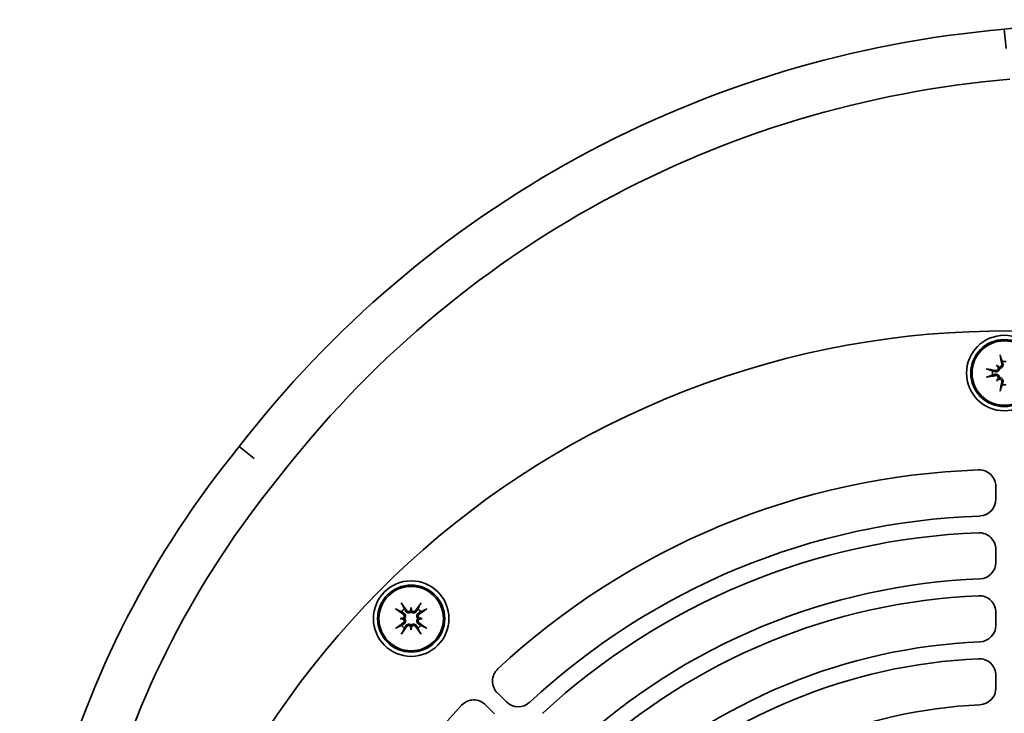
# Model space of a CAD drawing. Header units: millimetres. Extents: x 264 to 576, y 123 to 471.
# Tile 3 of 5: x 292 to 409, y 389 to 471. Entities that reach past the tile are written whole.
import ezdxf

# ---------------------------------------------------------------- set-up
doc = ezdxf.new("R2010")
doc.units = ezdxf.units.MM
doc.header["$LTSCALE"] = 2
doc.layers.add('Krawędzie widoczne(ISO)', color=7, linetype='Continuous', lineweight=35, true_color=0x262659)

msp = doc.modelspace()

# ---------------------------------------------------------------- linework, layer by layer
at = {"layer": 'Krawędzie widoczne(ISO)'}
for p, q in [((409.25, 467.82), (409.01, 470.1)), ((408.07, 430.04), (408.28, 429.83)), ((408.28, 429.83), (408.46, 429.65)), ((408.28, 428.37), (408.46, 428.55)), ((408.07, 428.17), (408.28, 428.37)), ((319.59, 418.89), (317.79, 420.32)), ((408.01, 415.55), (408.01, 414.05)), ((408.01, 406.55), (408.01, 408.05)), ((338.3, 401.14), (338.3, 400.85)), ((338.3, 400.85), (338.3, 400.59)), ((408.01, 400.54), (408.01, 399.04)), ((336.97, 399.81), (337.26, 399.81)), ((337.26, 399.81), (337.52, 399.81)), ((339.33, 399.81), (339.07, 399.81)), ((339.62, 399.81), (339.33, 399.81)), ((338.3, 398.78), (338.3, 399.04)), ((338.3, 398.49), (338.3, 398.78)), ((408.01, 391.53), (408.01, 393.03)), ((349.65, 389.88), (348.59, 390.94)), ((347.17, 389.52), (348.24, 388.46))]:
    msp.add_line(p, q, dxfattribs=at)
for centre, radius in [((409.01, 429.1), 4.5), ((409.01, 429.1), 4), ((409.01, 429.1), 3.84), ((338.3, 399.81), 4.5), ((338.3, 399.81), 4), ((338.3, 399.81), 3.84)]:
    msp.add_circle(centre, radius, dxfattribs=at)
for centre, radius, start, end in [((426.96, 330.25), 141, 49.833, 97.3126), ((419.97, 341.57), 129, 94.8721, 142.3765), ((419.97, 341.57), 123, 94.8127, 142.4161), ((409.01, 329.1), 105, 214.7474, 193.0671), ((409.01, 429.1), 1.4, 80.4364, 99.5636), ((409.01, 429.1), 1.4, 170.4364, 189.5636), ((409.01, 429.1), 1.4, 260.4364, 279.5636), ((407.63, 346.94), 116, 140.7565, 188.8433), ((409.01, 329.1), 88.5, 91.9875, 133.0125), ((406.01, 415.55), 2, 0, 91.9875), ((407.63, 346.94), 110, 140.7123, 188.9103), ((406.01, 414.05), 2, 272.0226, 0), ((409.01, 329.1), 83, 92.0226, 132.9774), ((409.01, 329.1), 81, 92.1763, 132.8237), ((406.01, 408.05), 2, 0, 92.1763), ((406.01, 406.55), 2, 272.2185, 0), ((409.01, 329.1), 75.5, 92.2185, 132.7815), ((409.01, 329.1), 73.5, 92.4047, 132.5953), ((406.01, 400.54), 2, 0, 92.4047), ((338.3, 399.81), 1.4, 125.4364, 144.5636), ((338.3, 399.81), 1.4, 35.4364, 54.5636), ((338.3, 399.81), 1.4, 215.4364, 234.5636), ((338.3, 399.81), 1.4, 305.4364, 324.5636), ((406.01, 399.04), 2, 272.4563, 0), ((409.01, 329.1), 68, 92.4563, 132.5437), ((409.01, 329.1), 66, 92.6867, 132.3133), ((406.01, 393.03), 2, 0, 92.6867), ((350, 392.35), 2, 133.0125, 225), ((406.01, 391.53), 2, 272.7513, 0), ((345.76, 388.11), 2, 45, 136.9875), ((351.06, 391.29), 2, 225, 312.9774), ((409.01, 329.1), 88.5, 136.9875, 178.0125), ((409.01, 329.1), 60.5, 92.7513, 132.2487)]:
    msp.add_arc(centre, radius, start, end, dxfattribs=at)
for centre, major_axis, ratio, start_param, end_param in [((408.55, 431.2), (0.037, -0.203), 0.087423, 4.369002, 5.824177), ((409.45, 429.18), (1.17, -6.38), 0.087156, 4.364802, 4.542949), ((407.3, 427.06), (4.4, -3.67), 0.5, 1.731732, 1.803269), ((411.06, 430.81), (-3.67, 4.4), 0.5, 1.338324, 1.409861), ((408.39, 430.07), (-0.169, -0.203), 0.988452, 0.274008, 0.778262), ((408.04, 429.73), (-0.203, -0.169), 0.988452, 2.363331, 2.867585), ((406.92, 429.56), (-0.203, 0.037), 0.087423, 3.600601, 5.055776), ((408.93, 428.67), (-6.38, 1.17), 0.087156, 4.881829, 5.059976), ((408.93, 429.54), (6.38, 1.17), 0.087156, 4.364802, 4.542949), ((406.92, 428.65), (0.203, 0.037), 0.087423, 4.369002, 5.824177), ((411.06, 427.4), (3.67, 4.4), 0.5, 1.731732, 1.803269), ((408.04, 428.48), (0.203, -0.169), 0.988452, 0.274008, 0.778262), ((407.3, 431.15), (-4.4, -3.67), 0.5, 1.338324, 1.409861), ((408.39, 428.13), (0.169, -0.203), 0.988452, 2.363331, 2.867585), ((409.45, 429.02), (-1.17, -6.38), 0.087156, 4.881829, 5.059976), ((408.55, 427.01), (-0.037, -0.203), 0.087423, 3.600601, 5.055776), ((337.14, 401.61), (-0.117, 0.17), 0.087423, 3.600601, 5.055776), ((337.93, 399.56), (-3.68, 5.34), 0.087156, 4.881829, 5.059976), ((338.67, 399.56), (-3.68, -5.34), 0.087156, 4.364802, 4.542949), ((339.46, 401.61), (-0.117, -0.17), 0.087423, 4.369002, 5.824177), ((336.5, 400.97), (0.17, -0.117), 0.087423, 4.369002, 5.824177), ((338.55, 400.18), (5.34, -3.68), 0.087156, 4.364802, 4.542949), ((340.95, 399.57), (0.51, 5.7), 0.5, 1.338324, 1.409861), ((338.05, 400.94), (-0.263, 0.024), 0.988452, 2.363331, 2.867585), ((335.64, 399.57), (0.51, -5.7), 0.5, 1.731732, 1.803269), ((338.55, 400.94), (-0.263, -0.024), 0.988452, 0.274008, 0.778262), ((338.05, 400.18), (5.34, 3.68), 0.087156, 4.881829, 5.059976), ((340.1, 400.97), (0.17, 0.117), 0.087423, 3.600601, 5.055776), ((338.55, 399.45), (-5.34, -3.68), 0.087156, 4.881829, 5.059976), ((338.54, 397.16), (5.7, 0.51), 0.5, 1.731732, 1.803269), ((338.54, 402.47), (-5.7, 0.51), 0.5, 1.338324, 1.409861), ((337.17, 400.06), (0.024, -0.263), 0.988452, 0.274008, 0.778262), ((337.17, 399.57), (-0.024, -0.263), 0.988452, 2.363331, 2.867585), ((338.06, 397.16), (5.7, -0.51), 0.5, 1.338324, 1.409861), ((339.43, 400.06), (0.024, 0.263), 0.988452, 2.363331, 2.867585), ((338.06, 402.47), (-5.7, -0.51), 0.5, 1.731732, 1.803269), ((339.43, 399.57), (-0.024, 0.263), 0.988452, 0.274008, 0.778262), ((338.05, 399.45), (-5.34, 3.68), 0.087156, 4.364802, 4.542949), ((336.5, 398.66), (-0.17, -0.117), 0.087423, 3.600601, 5.055776), ((337.93, 400.07), (3.68, 5.34), 0.087156, 4.364802, 4.542949), ((337.14, 398.01), (0.117, 0.17), 0.087423, 4.369002, 5.824177), ((340.95, 400.05), (-0.51, 5.7), 0.5, 1.731732, 1.803269), ((338.05, 398.69), (0.263, 0.024), 0.988452, 0.274008, 0.778262), ((335.64, 400.05), (-0.51, -5.7), 0.5, 1.338324, 1.409861), ((338.55, 398.69), (0.263, -0.024), 0.988452, 2.363331, 2.867585), ((338.67, 400.07), (3.68, -5.34), 0.087156, 4.881829, 5.059976), ((339.46, 398.01), (0.117, -0.17), 0.087423, 3.600601, 5.055776), ((340.1, 398.66), (-0.17, 0.117), 0.087423, 4.369002, 5.824177)]:
    msp.add_ellipse(centre, major_axis=major_axis, ratio=ratio, start_param=start_param, end_param=end_param, dxfattribs=at)
for points, weights in [([(408.58, 431.01), (408.69, 430.71), (408.78, 430.48)], [1.00328287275, 1.01529400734, 1]), ([(408.78, 430.48), (408.82, 430.32), (408.85, 430.19)], [1, 1.12995779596, 1.25770150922]), ([(407.63, 429.34), (407.41, 429.42), (407.1, 429.53)], [1, 1.01529400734, 1.00328287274]), ([(407.1, 428.67), (407.41, 428.79), (407.63, 428.87)], [1.00328287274, 1.01529400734, 1]), ([(407.93, 429.27), (407.8, 429.3), (407.63, 429.34)], [1.25770150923, 1.12995779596, 1]), ([(407.63, 428.87), (407.8, 428.91), (407.93, 428.94)], [1, 1.12995779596, 1.25770150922]), ([(408.78, 427.72), (408.69, 427.5), (408.58, 427.2)], [1, 1.01529400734, 1.00328287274]), ([(408.85, 428.02), (408.82, 427.89), (408.78, 427.72)], [1.25770150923, 1.12995779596, 1]), ([(337.49, 400.95), (337.39, 401.17), (337.25, 401.47)], [1, 1.01529400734, 1.00328287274]), ([(339.34, 401.47), (339.21, 401.17), (339.11, 400.95)], [1.00328287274, 1.01529400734, 1]), ([(336.65, 400.86), (336.94, 400.72), (337.16, 400.63)], [1.00328287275, 1.01529400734, 1]), ([(337.16, 400.63), (337.3, 400.53), (337.42, 400.46)], [1, 1.12995779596, 1.25770150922]), ([(337.65, 400.69), (337.58, 400.81), (337.49, 400.95)], [1.25770150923, 1.12995779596, 1]), ([(339.11, 400.95), (339.02, 400.81), (338.95, 400.69)], [1, 1.12995779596, 1.25770150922]), ([(339.18, 400.46), (339.29, 400.53), (339.44, 400.63)], [1.25770150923, 1.12995779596, 1]), ([(339.44, 400.63), (339.65, 400.72), (339.95, 400.86)], [1, 1.01529400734, 1.00328287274]), ([(337.42, 399.16), (337.3, 399.09), (337.16, 399)], [1.25770150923, 1.12995779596, 1]), ([(339.44, 399), (339.29, 399.09), (339.18, 399.16)], [1, 1.12995779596, 1.25770150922]), ([(337.16, 399), (336.94, 398.9), (336.65, 398.77)], [1, 1.01529400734, 1.00328287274]), ([(337.25, 398.16), (337.39, 398.46), (337.49, 398.67)], [1.00328287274, 1.01529400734, 1]), ([(337.49, 398.67), (337.58, 398.82), (337.65, 398.93)], [1, 1.12995779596, 1.25770150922]), ([(338.95, 398.93), (339.02, 398.82), (339.11, 398.67)], [1.25770150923, 1.12995779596, 1]), ([(339.11, 398.67), (339.21, 398.46), (339.34, 398.16)], [1, 1.01529400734, 1.00328287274]), ([(339.95, 398.77), (339.65, 398.9), (339.44, 399)], [1.00328287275, 1.01529400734, 1])]:
    msp.add_rational_spline(points, weights, degree=2, dxfattribs=at)
for points, knots in [([(408.46, 429.65), (408.46, 429.63), (408.46, 429.6), (408.44, 429.54), (408.42, 429.5), (408.38, 429.43), (408.35, 429.4), (408.29, 429.34), (408.26, 429.32), (408.18, 429.28), (408.14, 429.27), (408.05, 429.25), (408, 429.25), (407.96, 429.26), (407.95, 429.26), (407.94, 429.26), (407.93, 429.27)], [-0.07174341, -0.07174341, -0.07174341, -0.07174341, -0.06470547, -0.06470547, -0.05258598, -0.05258598, -0.0404665, -0.0404665, -0.02834702, -0.02834702, -0.01417351, -0.01417351, 0, 0, 0, 0.00397094, 0.00397094, 0.00397094, 0.00397094]), ([(408.3, 429.71), (408.3, 429.7), (408.3, 429.7), (408.3, 429.66), (408.29, 429.62), (408.26, 429.55), (408.24, 429.52), (408.19, 429.47), (408.15, 429.45), (408.08, 429.42), (408.04, 429.41), (407.99, 429.41), (407.97, 429.41), (407.95, 429.41)], [-0.15827539, -0.15827539, -0.15827539, -0.15827539, -0.15764996, -0.15764996, -0.14669212, -0.14669212, -0.13573428, -0.13573428, -0.12469501, -0.12469501, -0.11365575, -0.11365575, -0.10828626, -0.10828626, -0.10828626, -0.10828626]), ([(408.7, 430.16), (408.71, 430.12), (408.71, 430.08), (408.69, 430.01), (408.67, 429.97), (408.63, 429.91), (408.6, 429.88), (408.54, 429.84), (408.5, 429.83), (408.45, 429.81), (408.43, 429.81), (408.41, 429.81)], [0, 0, 0, 0, 0.01116716, 0.01116716, 0.02233431, 0.02233431, 0.03329353, 0.03329353, 0.04425275, 0.04425275, 0.04996652, 0.04996652, 0.04996652, 0.04996652]), ([(408.85, 430.19), (408.85, 430.17), (408.85, 430.16), (408.86, 430.11), (408.86, 430.06), (408.85, 429.97), (408.83, 429.93), (408.8, 429.86), (408.77, 429.82), (408.72, 429.76), (408.68, 429.73), (408.61, 429.69), (408.57, 429.67), (408.51, 429.66), (408.48, 429.65), (408.46, 429.65)], [-0.10914291, -0.10914291, -0.10914291, -0.10914291, -0.10517197, -0.10517197, -0.09099846, -0.09099846, -0.07682495, -0.07682495, -0.06470547, -0.06470547, -0.05258598, -0.05258598, -0.0404665, -0.0404665, -0.03342856, -0.03342856, -0.03342856, -0.03342856]), ([(407.93, 428.94), (407.94, 428.94), (407.95, 428.95), (408, 428.95), (408.05, 428.95), (408.14, 428.94), (408.18, 428.93), (408.26, 428.89), (408.29, 428.87), (408.35, 428.81), (408.38, 428.78), (408.42, 428.71), (408.44, 428.67), (408.46, 428.6), (408.46, 428.58), (408.46, 428.55)], [-0.10914291, -0.10914291, -0.10914291, -0.10914291, -0.10517197, -0.10517197, -0.09099846, -0.09099846, -0.07682495, -0.07682495, -0.06470547, -0.06470547, -0.05258598, -0.05258598, -0.0404665, -0.0404665, -0.03342856, -0.03342856, -0.03342856, -0.03342856]), ([(407.95, 428.8), (407.99, 428.8), (408.03, 428.8), (408.11, 428.78), (408.14, 428.77), (408.2, 428.73), (408.23, 428.7), (408.27, 428.63), (408.29, 428.6), (408.3, 428.54), (408.3, 428.52), (408.3, 428.5)], [-0.1800581, -0.1800581, -0.1800581, -0.1800581, -0.16889095, -0.16889095, -0.15772379, -0.15772379, -0.14676457, -0.14676457, -0.13580535, -0.13580535, -0.13009158, -0.13009158, -0.13009158, -0.13009158]), ([(408.46, 428.55), (408.48, 428.55), (408.51, 428.55), (408.57, 428.53), (408.61, 428.52), (408.68, 428.48), (408.72, 428.45), (408.77, 428.39), (408.8, 428.35), (408.83, 428.28), (408.85, 428.23), (408.86, 428.14), (408.86, 428.1), (408.85, 428.06), (408.85, 428.04), (408.85, 428.03), (408.85, 428.02)], [-0.07174341, -0.07174341, -0.07174341, -0.07174341, -0.06470547, -0.06470547, -0.05258598, -0.05258598, -0.0404665, -0.0404665, -0.02834702, -0.02834702, -0.01417351, -0.01417351, 0, 0, 0, 0.00397094, 0.00397094, 0.00397094, 0.00397094]), ([(408.41, 428.39), (408.41, 428.39), (408.41, 428.39), (408.45, 428.39), (408.49, 428.39), (408.56, 428.36), (408.59, 428.33), (408.64, 428.28), (408.67, 428.25), (408.7, 428.18), (408.71, 428.14), (408.71, 428.08), (408.71, 428.07), (408.7, 428.05)], [-0.15827539, -0.15827539, -0.15827539, -0.15827539, -0.15764996, -0.15764996, -0.14669212, -0.14669212, -0.13573428, -0.13573428, -0.12469501, -0.12469501, -0.11365575, -0.11365575, -0.10828626, -0.10828626, -0.10828626, -0.10828626]), ([(337.34, 400.34), (337.37, 400.32), (337.39, 400.29), (337.43, 400.23), (337.45, 400.19), (337.46, 400.12), (337.46, 400.08), (337.44, 400), (337.43, 399.97), (337.4, 399.92), (337.38, 399.9), (337.37, 399.89)], [0, 0, 0, 0, 0.01116716, 0.01116716, 0.02233431, 0.02233431, 0.03329353, 0.03329353, 0.04425275, 0.04425275, 0.04996652, 0.04996652, 0.04996652, 0.04996652]), ([(337.42, 400.46), (337.43, 400.46), (337.44, 400.45), (337.48, 400.42), (337.51, 400.39), (337.57, 400.31), (337.59, 400.27), (337.62, 400.2), (337.62, 400.15), (337.63, 400.07), (337.62, 400.03), (337.6, 399.95), (337.59, 399.91), (337.55, 399.85), (337.54, 399.83), (337.52, 399.81)], [-0.10914291, -0.10914291, -0.10914291, -0.10914291, -0.10517197, -0.10517197, -0.09099846, -0.09099846, -0.07682495, -0.07682495, -0.06470547, -0.06470547, -0.05258598, -0.05258598, -0.0404665, -0.0404665, -0.03342856, -0.03342856, -0.03342856, -0.03342856]), ([(338.3, 400.59), (338.28, 400.58), (338.26, 400.56), (338.2, 400.53), (338.16, 400.51), (338.09, 400.49), (338.04, 400.49), (337.96, 400.49), (337.92, 400.5), (337.84, 400.52), (337.8, 400.55), (337.73, 400.6), (337.69, 400.63), (337.67, 400.67), (337.66, 400.67), (337.66, 400.68), (337.65, 400.69)], [-0.07174341, -0.07174341, -0.07174341, -0.07174341, -0.06470547, -0.06470547, -0.05258598, -0.05258598, -0.0404665, -0.0404665, -0.02834702, -0.02834702, -0.01417351, -0.01417351, 0, 0, 0, 0.00397094, 0.00397094, 0.00397094, 0.00397094]), ([(338.22, 400.74), (338.22, 400.74), (338.22, 400.74), (338.19, 400.71), (338.16, 400.69), (338.09, 400.66), (338.05, 400.65), (337.98, 400.65), (337.94, 400.66), (337.86, 400.69), (337.83, 400.71), (337.79, 400.75), (337.78, 400.76), (337.77, 400.78)], [-0.15827539, -0.15827539, -0.15827539, -0.15827539, -0.15764996, -0.15764996, -0.14669212, -0.14669212, -0.13573428, -0.13573428, -0.12469501, -0.12469501, -0.11365575, -0.11365575, -0.10828626, -0.10828626, -0.10828626, -0.10828626]), ([(338.95, 400.69), (338.94, 400.68), (338.94, 400.67), (338.9, 400.63), (338.87, 400.6), (338.8, 400.55), (338.76, 400.52), (338.68, 400.5), (338.64, 400.49), (338.55, 400.49), (338.51, 400.49), (338.43, 400.51), (338.39, 400.53), (338.34, 400.56), (338.32, 400.58), (338.3, 400.59)], [-0.10914291, -0.10914291, -0.10914291, -0.10914291, -0.10517197, -0.10517197, -0.09099846, -0.09099846, -0.07682495, -0.07682495, -0.06470547, -0.06470547, -0.05258598, -0.05258598, -0.0404665, -0.0404665, -0.03342856, -0.03342856, -0.03342856, -0.03342856]), ([(338.83, 400.78), (338.81, 400.75), (338.78, 400.72), (338.71, 400.68), (338.67, 400.66), (338.6, 400.65), (338.56, 400.65), (338.49, 400.67), (338.45, 400.68), (338.4, 400.72), (338.39, 400.73), (338.37, 400.74)], [-0.1800581, -0.1800581, -0.1800581, -0.1800581, -0.16889095, -0.16889095, -0.15772379, -0.15772379, -0.14676457, -0.14676457, -0.13580535, -0.13580535, -0.13009158, -0.13009158, -0.13009158, -0.13009158]), ([(339.07, 399.81), (339.06, 399.83), (339.05, 399.85), (339.01, 399.91), (338.99, 399.95), (338.97, 400.03), (338.97, 400.07), (338.97, 400.15), (338.98, 400.2), (339.01, 400.27), (339.03, 400.31), (339.08, 400.39), (339.12, 400.42), (339.15, 400.44), (339.16, 400.45), (339.17, 400.46), (339.18, 400.46)], [-0.07174341, -0.07174341, -0.07174341, -0.07174341, -0.06470547, -0.06470547, -0.05258598, -0.05258598, -0.0404665, -0.0404665, -0.02834702, -0.02834702, -0.01417351, -0.01417351, 0, 0, 0, 0.00397094, 0.00397094, 0.00397094, 0.00397094]), ([(339.23, 399.89), (339.23, 399.89), (339.22, 399.89), (339.2, 399.92), (339.17, 399.95), (339.15, 400.03), (339.14, 400.06), (339.14, 400.14), (339.14, 400.18), (339.17, 400.25), (339.2, 400.28), (339.23, 400.32), (339.25, 400.33), (339.26, 400.34)], [-0.15827557, -0.15827557, -0.15827557, -0.15827557, -0.15765014, -0.15765014, -0.1466923, -0.1466923, -0.13573446, -0.13573446, -0.12469519, -0.12469519, -0.11365593, -0.11365593, -0.10828644, -0.10828644, -0.10828644, -0.10828644]), ([(337.37, 399.74), (337.37, 399.74), (337.37, 399.74), (337.4, 399.71), (337.42, 399.68), (337.45, 399.6), (337.46, 399.56), (337.46, 399.49), (337.45, 399.45), (337.42, 399.38), (337.4, 399.35), (337.36, 399.31), (337.35, 399.3), (337.34, 399.29)], [-0.15827539, -0.15827539, -0.15827539, -0.15827539, -0.15764996, -0.15764996, -0.14669212, -0.14669212, -0.13573428, -0.13573428, -0.12469501, -0.12469501, -0.11365575, -0.11365575, -0.10828626, -0.10828626, -0.10828626, -0.10828626]), ([(337.52, 399.81), (337.54, 399.8), (337.55, 399.78), (337.59, 399.72), (337.6, 399.68), (337.62, 399.6), (337.63, 399.56), (337.62, 399.47), (337.62, 399.43), (337.59, 399.36), (337.57, 399.31), (337.51, 399.24), (337.48, 399.21), (337.45, 399.18), (337.44, 399.18), (337.43, 399.17), (337.42, 399.16)], [-0.07174341, -0.07174341, -0.07174341, -0.07174341, -0.06470547, -0.06470547, -0.05258598, -0.05258598, -0.0404665, -0.0404665, -0.02834702, -0.02834702, -0.01417351, -0.01417351, 0, 0, 0, 0.00397094, 0.00397094, 0.00397094, 0.00397094]), ([(337.65, 398.93), (337.66, 398.94), (337.66, 398.95), (337.69, 399), (337.73, 399.03), (337.8, 399.08), (337.84, 399.1), (337.92, 399.13), (337.96, 399.14), (338.04, 399.14), (338.09, 399.14), (338.16, 399.12), (338.2, 399.1), (338.26, 399.07), (338.28, 399.05), (338.3, 399.04)], [-0.10914291, -0.10914291, -0.10914291, -0.10914291, -0.10517197, -0.10517197, -0.09099846, -0.09099846, -0.07682495, -0.07682495, -0.06470547, -0.06470547, -0.05258598, -0.05258598, -0.0404665, -0.0404665, -0.03342856, -0.03342856, -0.03342856, -0.03342856]), ([(338.3, 399.04), (338.32, 399.05), (338.34, 399.07), (338.39, 399.1), (338.43, 399.12), (338.51, 399.14), (338.55, 399.14), (338.64, 399.14), (338.68, 399.13), (338.76, 399.1), (338.8, 399.08), (338.87, 399.03), (338.9, 399), (338.93, 398.96), (338.94, 398.95), (338.94, 398.94), (338.95, 398.93)], [-0.07174341, -0.07174341, -0.07174341, -0.07174341, -0.06470547, -0.06470547, -0.05258598, -0.05258598, -0.0404665, -0.0404665, -0.02834702, -0.02834702, -0.01417351, -0.01417351, 0, 0, 0, 0.00397094, 0.00397094, 0.00397094, 0.00397094]), ([(339.18, 399.16), (339.17, 399.17), (339.16, 399.18), (339.12, 399.21), (339.08, 399.24), (339.03, 399.31), (339.01, 399.36), (338.98, 399.43), (338.97, 399.47), (338.97, 399.56), (338.97, 399.6), (338.99, 399.68), (339.01, 399.72), (339.05, 399.78), (339.06, 399.8), (339.07, 399.81)], [-0.10914291, -0.10914291, -0.10914291, -0.10914291, -0.10517197, -0.10517197, -0.09099846, -0.09099846, -0.07682495, -0.07682495, -0.06470547, -0.06470547, -0.05258598, -0.05258598, -0.0404665, -0.0404665, -0.03342856, -0.03342856, -0.03342856, -0.03342856]), ([(339.26, 399.29), (339.23, 399.31), (339.2, 399.34), (339.16, 399.4), (339.15, 399.44), (339.14, 399.51), (339.14, 399.55), (339.15, 399.63), (339.17, 399.66), (339.2, 399.71), (339.21, 399.72), (339.23, 399.74)], [-0.18005785, -0.18005785, -0.18005785, -0.18005785, -0.1688907, -0.1688907, -0.15772354, -0.15772354, -0.14676432, -0.14676432, -0.1358051, -0.1358051, -0.13009133, -0.13009133, -0.13009133, -0.13009133]), ([(337.77, 398.85), (337.79, 398.88), (337.82, 398.91), (337.89, 398.95), (337.92, 398.96), (338, 398.98), (338.04, 398.98), (338.11, 398.96), (338.15, 398.94), (338.19, 398.91), (338.21, 398.9), (338.22, 398.89)], [-0.1800581, -0.1800581, -0.1800581, -0.1800581, -0.16889095, -0.16889095, -0.15772379, -0.15772379, -0.14676457, -0.14676457, -0.13580535, -0.13580535, -0.13009158, -0.13009158, -0.13009158, -0.13009158]), ([(338.37, 398.89), (338.38, 398.89), (338.38, 398.89), (338.41, 398.92), (338.44, 398.94), (338.51, 398.97), (338.55, 398.98), (338.62, 398.98), (338.66, 398.97), (338.73, 398.94), (338.77, 398.92), (338.8, 398.88), (338.82, 398.87), (338.83, 398.85)], [-0.15827539, -0.15827539, -0.15827539, -0.15827539, -0.15764996, -0.15764996, -0.14669212, -0.14669212, -0.13573428, -0.13573428, -0.12469501, -0.12469501, -0.11365575, -0.11365575, -0.10828626, -0.10828626, -0.10828626, -0.10828626])]:
    msp.add_open_spline(points, degree=3, knots=knots, dxfattribs=at)

doc.saveas('drawing.dxf')
